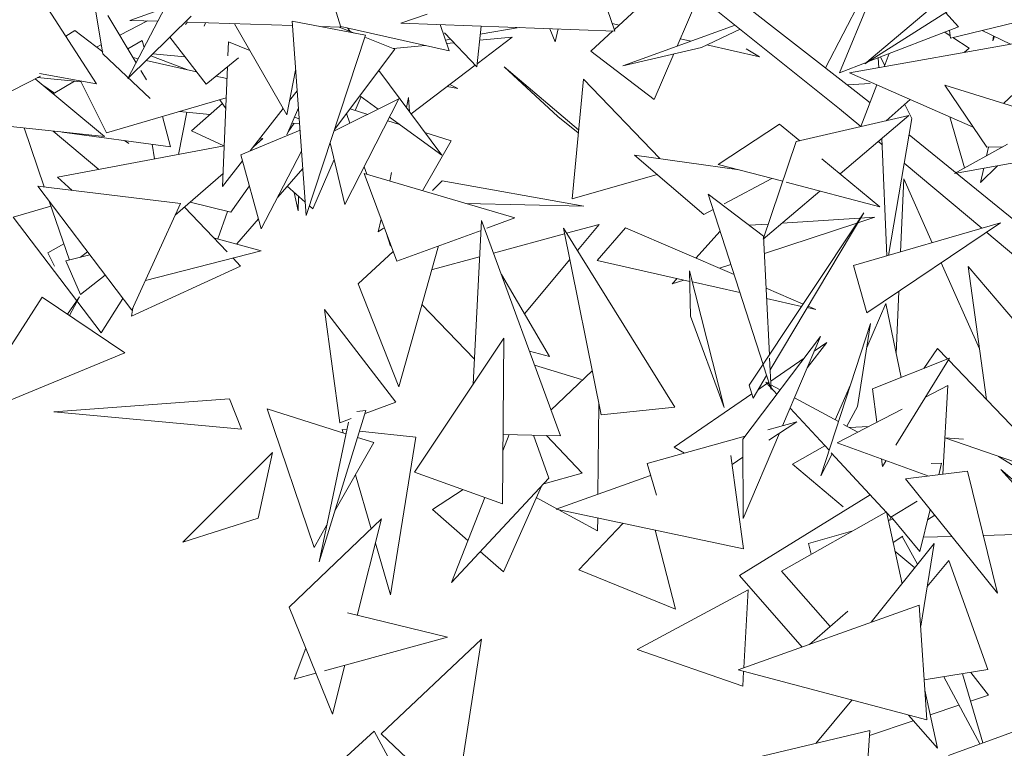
# Model space of a CAD drawing. Header units: metres. Extents: x -14.5 to 13.1, y -18.9 to 3.3.
# Tile 126 of 216: x 9.966 to 10.169, y 2.237 to 2.387. Entities that reach past the tile are written whole.
import ezdxf

# ---------------------------------------------------------------- set-up
doc = ezdxf.new("R2010")
doc.units = ezdxf.units.M
doc.layers.add('G-IMPT', color=7, linetype='Continuous', lineweight=5)
doc.layers.add('L-PLNT', color=7, linetype='Continuous', lineweight=5, true_color=0x005900)

# ---------------------------------------------------------------- blocks, each defined once
blk = doc.blocks.new('ÁRVORES ORNAMENTAIS - Pequeno e Médio Porte - Ipê-roxo-2940656-CORTE_CALÇADA')
at = {"layer": 'G-IMPT', "color": 253, "true_color": 0xaaaaaa}
for p, q in [((6.45772, 2.37245), (6.39187, 2.42371)), ((6.45426, 2.36892), (6.39066, 2.41985)), ((6.40788, 2.38498), (6.40257, 2.40011)), ((6.30081, 2.37411), (6.28537, 2.39807)), ((6.35131, 2.38577), (6.34789, 2.39665)), ((6.47925, 2.39492), (6.4595, 2.37818)), ((6.48572, 2.39486), (6.4595, 2.37818)), ((6.30218, 2.38028), (6.29993, 2.39365)), ((6.46119, 2.39305), (6.45424, 2.37636)), ((6.30733, 2.37519), (6.31587, 2.39155)), ((6.40777, 2.3853), (6.41573, 2.39267)), ((6.42073, 2.38184), (6.42519, 2.3922)), ((6.45138, 2.37739), (6.45863, 2.39147)), ((6.31489, 2.38968), (6.3077, 2.38719)), ((6.47615, 2.38878), (6.47882, 2.38585)), ((6.30321, 2.38817), (6.30904, 2.37845)), ((6.30564, 2.38412), (6.31136, 2.38707)), ((6.30733, 2.37519), (6.32037, 2.38804)), ((6.31349, 2.387), (6.3077, 2.38719)), ((6.31964, 2.38688), (6.31923, 2.38636)), ((6.34129, 2.3861), (6.31962, 2.3868)), ((6.32305, 2.38597), (6.32338, 2.38668)), ((6.35636, 2.3841), (6.34123, 2.38702)), ((6.34123, 2.38702), (6.34414, 2.34692)), ((6.36913, 2.38848), (6.36369, 2.38659)), ((6.49286, 2.38729), (6.4772, 2.38354)), ((6.29638, 2.38506), (6.2945, 2.3839)), ((6.29638, 2.38506), (6.30212, 2.38066)), ((6.32935, 2.38648), (6.34013, 2.36771)), ((6.35131, 2.38577), (6.34696, 2.38591)), ((6.35408, 2.38454), (6.35093, 2.38578)), ((6.37366, 2.38091), (6.35126, 2.38595)), ((6.35264, 2.38564), (6.35319, 2.38489)), ((6.40788, 2.38498), (6.36369, 2.38659)), ((6.37366, 2.38091), (6.37182, 2.3863)), ((6.37935, 2.37762), (6.38024, 2.38599)), ((6.38006, 2.38432), (6.38809, 2.3857)), ((6.39447, 2.38547), (6.39552, 2.38275)), ((6.39614, 2.38541), (6.39552, 2.38275)), ((6.40291, 2.38081), (6.40744, 2.385)), ((6.40874, 2.3862), (6.40734, 2.38651)), ((6.40951, 2.37777), (6.43271, 2.38618)), ((6.42575, 2.38159), (6.43372, 2.38537)), ((6.47882, 2.38585), (6.46057, 2.3788)), ((6.47597, 2.38474), (6.47712, 2.38399)), ((6.4772, 2.38354), (6.47694, 2.38512)), ((6.48368, 2.38509), (6.48955, 2.38225)), ((6.31026, 2.38305), (6.30734, 2.38129)), ((6.31026, 2.38305), (6.31066, 2.38156)), ((6.32347, 2.37403), (6.31598, 2.38371)), ((6.32807, 2.38273), (6.32795, 2.37983)), ((6.33251, 2.38098), (6.32807, 2.38273)), ((6.35636, 2.3841), (6.34414, 2.34692)), ((6.36247, 2.38122), (6.35623, 2.38369)), ((6.37935, 2.37762), (6.37267, 2.38462)), ((6.37291, 2.38309), (6.37396, 2.38327)), ((6.37942, 2.37822), (6.38667, 2.38373)), ((6.37993, 2.38309), (6.38667, 2.38373)), ((6.42358, 2.38287), (6.42139, 2.38336)), ((6.45631, 2.37633), (6.49269, 2.38281)), ((6.47766, 2.38365), (6.48103, 2.38147)), ((6.48606, 2.38394), (6.4859, 2.38294)), ((6.48628, 2.38383), (6.4859, 2.38294)), ((6.30083, 2.38165), (6.30186, 2.38218)), ((6.36247, 2.38122), (6.34997, 2.36465)), ((6.3621, 2.38137), (6.36875, 2.38201)), ((6.37313, 2.38243), (6.37463, 2.38258)), ((6.40291, 2.38081), (6.41601, 2.37088)), ((6.40951, 2.37777), (6.42575, 2.38159)), ((6.43775, 2.37969), (6.42689, 2.38213)), ((6.43775, 2.37969), (6.43501, 2.38134)), ((6.48103, 2.38147), (6.47997, 2.38054)), ((6.30218, 2.38028), (6.31191, 2.37105)), ((6.30842, 2.37949), (6.30945, 2.37926)), ((6.31109, 2.37889), (6.32151, 2.37657)), ((6.31952, 2.37701), (6.31208, 2.37986)), ((6.31914, 2.37963), (6.31249, 2.38027)), ((6.32347, 2.37403), (6.33015, 2.37948)), ((6.41601, 2.37088), (6.42004, 2.38025)), ((6.45994, 2.37856), (6.45424, 2.37636)), ((6.46226, 2.37945), (6.46234, 2.3774)), ((6.46271, 2.37963), (6.46357, 2.37793)), ((6.4645, 2.38032), (6.46344, 2.3776)), ((6.31001, 2.37683), (6.31117, 2.37489)), ((6.32786, 2.37761), (6.32686, 2.3529)), ((6.34196, 2.37693), (6.34013, 2.36771)), ((6.35916, 2.37683), (6.37212, 2.35933)), ((6.3658, 2.36786), (6.37905, 2.37794)), ((6.39609, 2.36734), (6.38502, 2.37759)), ((6.40037, 2.36459), (6.38502, 2.37759)), ((6.28019, 2.37102), (6.28925, 2.37568)), ((6.30248, 2.36319), (6.28819, 2.37514)), ((6.28869, 2.3754), (6.29765, 2.3745)), ((6.30081, 2.37411), (6.28904, 2.37619)), ((6.29628, 2.37464), (6.29192, 2.37202)), ((6.30288, 2.36394), (6.29756, 2.37468)), ((6.32549, 2.37568), (6.32776, 2.37517)), ((6.40136, 2.37508), (6.39902, 2.35034)), ((6.41712, 2.35865), (6.40136, 2.37508)), ((6.45631, 2.37633), (6.48184, 2.36516)), ((6.28975, 2.37383), (6.29218, 2.37218)), ((6.34227, 2.37262), (6.34071, 2.37062)), ((6.37547, 2.37309), (6.37325, 2.37353)), ((6.37547, 2.37309), (6.37381, 2.37395)), ((6.46057, 2.37415), (6.45589, 2.37388)), ((6.46055, 2.37015), (6.45772, 2.37245)), ((6.46199, 2.37385), (6.45865, 2.36525)), ((6.47598, 2.37383), (6.48466, 2.36099)), ((6.47598, 2.37383), (6.49241, 2.36871)), ((6.48812, 2.37004), (6.49252, 2.37418)), ((6.30288, 2.36394), (6.3276, 2.37119)), ((6.32632, 2.37081), (6.32751, 2.36902)), ((6.36326, 2.37098), (6.34985, 2.3643)), ((6.36326, 2.37098), (6.35213, 2.34917)), ((6.35428, 2.36858), (6.35552, 2.37144)), ((6.35524, 2.37164), (6.35903, 2.36887)), ((6.36529, 2.37126), (6.36482, 2.36918)), ((6.36547, 2.36831), (6.36529, 2.37126)), ((6.46887, 2.37083), (6.46386, 2.36645)), ((6.32047, 2.36439), (6.32683, 2.37003)), ((6.33941, 2.36896), (6.33259, 2.36023)), ((6.34012, 2.36356), (6.34253, 2.36914)), ((6.35319, 2.36892), (6.35683, 2.36777)), ((6.45864, 2.36525), (6.45426, 2.36892)), ((6.46772, 2.36982), (6.46921, 2.3669)), ((6.31446, 2.36733), (6.31612, 2.36111)), ((6.31949, 2.36821), (6.31774, 2.35951)), ((6.32423, 2.36773), (6.31798, 2.36836)), ((6.34269, 2.36684), (6.34169, 2.36719)), ((6.35247, 2.36797), (6.35315, 2.36594)), ((6.36096, 2.36647), (6.36337, 2.36571)), ((6.36133, 2.3672), (6.37212, 2.35933)), ((6.39609, 2.36734), (6.40031, 2.364)), ((6.44529, 2.36217), (6.46853, 2.36752)), ((6.45436, 2.35549), (6.46853, 2.36752)), ((6.46921, 2.3669), (6.46437, 2.33867)), ((6.48006, 2.35674), (6.47701, 2.36727)), ((6.30248, 2.36319), (6.27531, 2.36611)), ((6.29006, 2.3528), (6.28588, 2.36497)), ((6.30133, 2.35641), (6.29186, 2.36433)), ((6.32047, 2.36439), (6.32711, 2.36127)), ((6.34286, 2.36449), (6.33066, 2.35943)), ((6.3404, 2.36421), (6.34164, 2.36595)), ((6.34276, 2.36584), (6.34117, 2.366)), ((6.42923, 2.35746), (6.44187, 2.36578)), ((6.44187, 2.36578), (6.44604, 2.36234)), ((6.31612, 2.36111), (6.29372, 2.36413)), ((6.3066, 2.36239), (6.30751, 2.36178)), ((6.33328, 2.36111), (6.33521, 2.3628)), ((6.33449, 2.36266), (6.33521, 2.3628)), ((6.37404, 2.36234), (6.36813, 2.35203)), ((6.36862, 2.36405), (6.37404, 2.36234)), ((6.46296, 2.36279), (6.46399, 2.33857)), ((6.51505, 2.32578), (6.46864, 2.36356)), ((6.29281, 2.35481), (6.3272, 2.36129)), ((6.31233, 2.36162), (6.31285, 2.35859)), ((6.35213, 2.34917), (6.34907, 2.36191)), ((6.44529, 2.36217), (6.43851, 2.34202)), ((6.46302, 2.36158), (6.46227, 2.3622)), ((6.48891, 2.36162), (6.47798, 2.35559)), ((6.48503, 2.361), (6.48462, 2.35925)), ((6.48466, 2.36099), (6.48791, 2.36107)), ((6.33486, 2.34418), (6.33066, 2.35943)), ((6.34318, 2.36017), (6.33486, 2.34418)), ((6.3455, 2.34827), (6.3499, 2.35845)), ((6.41193, 2.35939), (6.42626, 2.34709)), ((6.41193, 2.35939), (6.43352, 2.35633)), ((6.45058, 2.3586), (6.4626, 2.3487)), ((6.331, 2.3582), (6.32686, 2.3529)), ((6.34343, 2.35664), (6.33825, 2.35071)), ((6.35612, 2.35698), (6.35664, 2.35541)), ((6.42923, 2.35746), (6.44253, 2.35397)), ((6.48362, 2.34429), (6.46763, 2.3577)), ((6.49219, 2.35814), (6.47798, 2.35559)), ((6.48689, 2.35719), (6.48334, 2.35372)), ((6.48403, 2.35667), (6.48334, 2.35372)), ((6.29585, 2.35209), (6.29281, 2.35481)), ((6.3171, 2.34699), (6.32697, 2.3556)), ((6.36282, 2.33748), (6.35608, 2.35557)), ((6.35608, 2.35557), (6.38723, 2.3464)), ((6.36178, 2.35578), (6.36138, 2.35401)), ((6.41661, 2.35538), (6.39902, 2.35034)), ((6.43046, 2.34933), (6.44025, 2.35457)), ((6.46687, 2.3394), (6.46752, 2.35445)), ((6.47339, 2.34128), (6.46752, 2.35445)), ((6.30813, 2.32735), (6.28874, 2.35296)), ((6.31819, 2.34937), (6.28874, 2.35296)), ((6.32858, 2.34757), (6.33243, 2.353)), ((6.34394, 2.34965), (6.34021, 2.35295)), ((6.37023, 2.35209), (6.3722, 2.35405)), ((6.3722, 2.35405), (6.40147, 2.34885)), ((6.44323, 2.35378), (6.4626, 2.3487)), ((6.34166, 2.35167), (6.34246, 2.34788)), ((6.34257, 2.35086), (6.34246, 2.34788)), ((6.43855, 2.34262), (6.42716, 2.3513)), ((6.42716, 2.3513), (6.43846, 2.31619)), ((6.43851, 2.34202), (6.4502, 2.35195)), ((6.28366, 2.34656), (6.29141, 2.34887)), ((6.29524, 2.33772), (6.29106, 2.3499)), ((6.30813, 2.32735), (6.31819, 2.34937)), ((6.31899, 2.34864), (6.32781, 2.3394)), ((6.32858, 2.34757), (6.32019, 2.34969)), ((6.3455, 2.34827), (6.34479, 2.3489)), ((6.37708, 2.34939), (6.40147, 2.34885)), ((6.42626, 2.34709), (6.42819, 2.34812)), ((6.28366, 2.34656), (6.30182, 2.32268)), ((6.32786, 2.34776), (6.32589, 2.34209)), ((6.33431, 2.34619), (6.32979, 2.34103)), ((6.35959, 2.34615), (6.359, 2.34353)), ((6.38146, 2.34429), (6.38723, 2.3464)), ((6.43561, 2.3119), (6.45924, 2.34745)), ((6.43992, 2.31507), (6.45924, 2.34745)), ((6.4424, 2.34533), (6.46151, 2.34654)), ((6.45801, 2.34539), (6.46151, 2.34654)), ((6.36007, 2.34429), (6.359, 2.34353)), ((6.37858, 2.31209), (6.38033, 2.3459)), ((6.39662, 2.30144), (6.38033, 2.3459)), ((6.42025, 2.30737), (6.39726, 2.3443)), ((6.40501, 2.30579), (6.39726, 2.3443)), ((6.39791, 2.34326), (6.40462, 2.34508)), ((6.40013, 2.3397), (6.40462, 2.34508)), ((6.41008, 2.34434), (6.40419, 2.3376)), ((6.41008, 2.34434), (6.4325, 2.33473)), ((6.43555, 2.3449), (6.43956, 2.34515)), ((6.43873, 2.33905), (6.45783, 2.34533)), ((6.45712, 2.33658), (6.48752, 2.34537)), ((6.4599, 2.3268), (6.48752, 2.34537)), ((6.32501, 2.34233), (6.33484, 2.33965)), ((6.36062, 2.3434), (6.36156, 2.34056)), ((6.36282, 2.33748), (6.38023, 2.34384)), ((6.3828, 2.33917), (6.39749, 2.34315)), ((6.42456, 2.33813), (6.42962, 2.34367)), ((6.43855, 2.34262), (6.43977, 2.31815)), ((6.51756, 2.31582), (6.48464, 2.34343)), ((6.29409, 2.34106), (6.29079, 2.33923)), ((6.36325, 2.31154), (6.37143, 2.34062)), ((6.29217, 2.33647), (6.29079, 2.33923)), ((6.29948, 2.33877), (6.29448, 2.33754)), ((6.29901, 2.3394), (6.29755, 2.33829)), ((6.31095, 2.33352), (6.33484, 2.33965)), ((6.329, 2.33815), (6.3306, 2.33647)), ((6.35484, 2.33279), (6.36209, 2.33945)), ((6.37023, 2.33577), (6.37994, 2.3384)), ((6.29448, 2.33754), (6.29752, 2.33062)), ((6.3306, 2.33647), (6.30806, 2.3261)), ((6.38919, 2.32659), (6.39857, 2.33782)), ((6.40419, 2.3376), (6.42334, 2.33332)), ((6.42949, 2.33601), (6.43183, 2.33678)), ((6.45712, 2.33658), (6.4599, 2.3268)), ((6.48316, 2.31937), (6.47525, 2.33712)), ((6.50144, 2.31219), (6.48083, 2.33638)), ((6.48459, 2.30892), (6.48083, 2.33638)), ((6.30265, 2.33459), (6.29752, 2.33062)), ((6.38444, 2.3347), (6.39434, 2.31782)), ((6.4197, 2.33279), (6.42071, 2.33391)), ((6.42345, 2.32615), (6.42331, 2.33547)), ((6.43046, 2.30728), (6.42331, 2.33547)), ((6.35484, 2.33279), (6.36325, 2.31154)), ((6.4197, 2.33279), (6.42212, 2.33359)), ((6.42389, 2.3332), (6.43369, 2.331)), ((6.43908, 2.3319), (6.44673, 2.32863)), ((6.28964, 2.33009), (6.27343, 2.30483)), ((6.28964, 2.33009), (6.30667, 2.31856)), ((6.29736, 2.33012), (6.29487, 2.32655)), ((6.29526, 2.32628), (6.29736, 2.33012)), ((6.30182, 2.32268), (6.3063, 2.32977)), ((6.43919, 2.32978), (6.44642, 2.32816)), ((6.46595, 2.3184), (6.46651, 2.33124)), ((6.30834, 2.32781), (6.30806, 2.3261)), ((6.36803, 2.32853), (6.37885, 2.31732)), ((6.44757, 2.3279), (6.44935, 2.3275)), ((6.44775, 2.32819), (6.44935, 2.3275)), ((6.45986, 2.31966), (6.46382, 2.32872)), ((6.46696, 2.31349), (6.46382, 2.32872)), ((6.34791, 2.32749), (6.35107, 2.30415)), ((6.34791, 2.32749), (6.36265, 2.3084)), ((6.42345, 2.32615), (6.43046, 2.30728)), ((6.46065, 2.3246), (6.45037, 2.2932)), ((6.45794, 2.30748), (6.46065, 2.3246)), ((6.43427, 2.30074), (6.45032, 2.32192)), ((6.44251, 2.30353), (6.45032, 2.32192)), ((6.36647, 2.29396), (6.38493, 2.3216)), ((6.38467, 2.2874), (6.38493, 2.3216)), ((6.44759, 2.31548), (6.45165, 2.32071)), ((6.44905, 2.31893), (6.45165, 2.32071)), ((6.30667, 2.31856), (6.27343, 2.30483)), ((6.39434, 2.31782), (6.39022, 2.31891)), ((6.47446, 2.31947), (6.47163, 2.31535)), ((6.47446, 2.31947), (6.47655, 2.3173)), ((6.401, 2.31306), (6.39127, 2.31604)), ((6.43849, 2.31608), (6.44012, 2.31102)), ((6.4398, 2.31746), (6.44012, 2.31102)), ((6.44004, 2.31275), (6.44698, 2.3175)), ((6.46107, 2.31116), (6.47697, 2.31747)), ((6.46586, 2.29949), (6.47697, 2.31747)), ((6.47674, 2.3171), (6.495, 2.29808)), ((6.39468, 2.30673), (6.40318, 2.31488)), ((6.4364, 2.30918), (6.4392, 2.31387)), ((6.4364, 2.30918), (6.43561, 2.3119)), ((6.43749, 2.311), (6.43965, 2.31248)), ((6.43995, 2.31156), (6.43905, 2.31252)), ((6.43976, 2.31214), (6.43905, 2.31252)), ((6.44199, 2.31093), (6.44007, 2.31197)), ((6.45336, 2.30474), (6.45651, 2.31198)), ((6.47659, 2.31181), (6.472, 2.30943)), ((6.47561, 2.2935), (6.47659, 2.31181)), ((6.42013, 2.2991), (6.43614, 2.31008)), ((6.44133, 2.31006), (6.4401, 2.31139)), ((6.46196, 2.30423), (6.46107, 2.31116)), ((6.32827, 2.30909), (6.29201, 2.3064)), ((6.3308, 2.30279), (6.32827, 2.30909)), ((6.35628, 2.30606), (6.36265, 2.3084)), ((6.40437, 2.28939), (6.40458, 2.30794)), ((6.45403, 2.30438), (6.44497, 2.30931)), ((6.45794, 2.30748), (6.45579, 2.30342)), ((6.3308, 2.30279), (6.29201, 2.3064)), ((6.33609, 2.30699), (6.35234, 2.30184)), ((6.33609, 2.30699), (6.34576, 2.27837)), ((6.35648, 2.30669), (6.34683, 2.27545)), ((6.35648, 2.30669), (6.35458, 2.30647)), ((6.42025, 2.30737), (6.40501, 2.30579)), ((6.45208, 2.29845), (6.44404, 2.30713)), ((6.46718, 2.30693), (6.45379, 2.3)), ((6.35285, 2.30428), (6.34683, 2.27545)), ((6.35107, 2.30415), (6.35343, 2.30502)), ((6.43943, 2.30267), (6.44545, 2.30434)), ((6.43966, 2.30054), (6.44545, 2.30434)), ((6.45803, 2.3022), (6.45509, 2.3038)), ((6.46029, 2.30336), (6.45625, 2.30316)), ((6.35154, 2.30275), (6.35251, 2.30265)), ((6.35154, 2.30275), (6.35175, 2.30203)), ((6.35514, 2.30238), (6.36675, 2.30118)), ((6.38607, 2.3017), (6.38476, 2.29835)), ((6.38478, 2.30173), (6.39662, 2.30144)), ((6.39426, 2.29271), (6.39107, 2.30158)), ((6.40115, 2.29375), (6.39378, 2.30151)), ((6.41452, 2.29574), (6.43474, 2.30136)), ((6.43439, 2.28439), (6.44186, 2.30198)), ((6.35808, 2.30003), (6.35008, 2.28596)), ((6.35474, 2.30108), (6.35808, 2.30003)), ((6.36675, 2.30118), (6.36156, 2.26863)), ((6.43427, 2.30074), (6.43439, 2.28439)), ((6.4512, 2.2994), (6.44453, 2.29562)), ((6.47271, 2.29314), (6.45379, 2.3)), ((6.47988, 2.30075), (6.47601, 2.30101)), ((6.47603, 2.30101), (6.49927, 2.29299)), ((6.31866, 2.27951), (6.33717, 2.29803)), ((6.3342, 2.28442), (6.33717, 2.29803)), ((6.42227, 2.29789), (6.42013, 2.2991)), ((6.43184, 2.29738), (6.43441, 2.27811)), ((6.45276, 2.29771), (6.45037, 2.2932)), ((6.46484, 2.28467), (6.45255, 2.29794)), ((6.41452, 2.29574), (6.41645, 2.2892)), ((6.43208, 2.29555), (6.4343, 2.29701)), ((6.44453, 2.29562), (6.45498, 2.28675)), ((6.46314, 2.2951), (6.46293, 2.29668)), ((6.46314, 2.2951), (6.4639, 2.29633)), ((6.47533, 2.29577), (6.47314, 2.29571)), ((6.47474, 2.29339), (6.47533, 2.29577)), ((6.48709, 2.29719), (6.49744, 2.2907)), ((6.35429, 2.29338), (6.35756, 2.28226)), ((6.36647, 2.29396), (6.38467, 2.2874)), ((6.40115, 2.29375), (6.39317, 2.29154)), ((6.41525, 2.29325), (6.39575, 2.28632)), ((6.48069, 2.29413), (6.46789, 2.29254)), ((6.48069, 2.29413), (6.48687, 2.26896)), ((6.48754, 2.29452), (6.49522, 2.28793)), ((6.48754, 2.29452), (6.50562, 2.27448)), ((6.39426, 2.29271), (6.37411, 2.27116)), ((6.46789, 2.29254), (6.48687, 2.26896)), ((6.3702, 2.28623), (6.37654, 2.29033)), ((6.38484, 2.2734), (6.39269, 2.29103)), ((6.43359, 2.27262), (6.4606, 2.28924)), ((6.38099, 2.28873), (6.37411, 2.27116)), ((6.39591, 2.28638), (6.39165, 2.2887)), ((6.46484, 2.28467), (6.47031, 2.28797)), ((6.3775, 2.27983), (6.3702, 2.28623)), ((6.43441, 2.27811), (6.39575, 2.28632)), ((6.40429, 2.28181), (6.39618, 2.28623)), ((6.46395, 2.28576), (6.44226, 2.27354)), ((6.46395, 2.28576), (6.46716, 2.2709)), ((6.47081, 2.27755), (6.47297, 2.28624)), ((6.47243, 2.28409), (6.47391, 2.28506)), ((6.3342, 2.28442), (6.31866, 2.27951)), ((6.34061, 2.26606), (6.35969, 2.2843)), ((6.34842, 2.28305), (6.34576, 2.27837)), ((6.35469, 2.26439), (6.35969, 2.2843)), ((6.40961, 2.28338), (6.40045, 2.27381)), ((6.40429, 2.28181), (6.40432, 2.2845)), ((6.46435, 2.28394), (6.46534, 2.28423)), ((6.46457, 2.28401), (6.46493, 2.28472)), ((6.47081, 2.27755), (6.46494, 2.28473)), ((6.41622, 2.28198), (6.42042, 2.26568)), ((6.44786, 2.27921), (6.45697, 2.28182)), ((6.48395, 2.28085), (6.49946, 2.28131)), ((6.35843, 2.27929), (6.36156, 2.26863)), ((6.44786, 2.27921), (6.44841, 2.277)), ((6.46082, 2.26295), (6.47378, 2.27919)), ((6.46532, 2.27942), (6.46734, 2.28075)), ((6.46716, 2.28063), (6.47038, 2.27494)), ((6.47102, 2.26216), (6.47378, 2.27919)), ((6.47154, 2.28049), (6.47745, 2.28066)), ((6.38484, 2.2734), (6.38009, 2.27756)), ((6.4657, 2.27765), (6.46978, 2.27419)), ((6.47685, 2.2757), (6.47234, 2.27033)), ((6.47685, 2.2757), (6.4849, 2.25318)), ((6.40045, 2.27381), (6.42042, 2.26568)), ((6.44226, 2.27354), (6.45234, 2.26211)), ((6.43359, 2.27262), (6.44651, 2.25784)), ((6.43536, 2.26964), (6.41244, 2.25731)), ((6.43447, 2.25354), (6.43536, 2.26964)), ((6.34061, 2.26606), (6.34958, 2.24401)), ((6.35267, 2.26489), (6.37331, 2.25985)), ((6.47073, 2.2665), (6.43331, 2.25313)), ((6.44803, 2.25839), (6.45595, 2.26524)), ((6.4723, 2.24279), (6.47073, 2.2665)), ((6.34789, 2.25293), (6.37331, 2.25985)), ((6.35962, 2.23996), (6.38036, 2.25946)), ((6.37502, 2.22533), (6.38036, 2.25946)), ((6.34164, 2.25123), (6.34404, 2.25763)), ((6.43426, 2.24975), (6.41244, 2.25731)), ((6.34958, 2.24401), (6.35211, 2.25408)), ((6.4723, 2.24279), (6.43331, 2.25313)), ((6.43426, 2.24975), (6.43443, 2.25283)), ((6.4849, 2.25318), (6.47175, 2.25108)), ((6.48501, 2.24792), (6.48134, 2.25261)), ((6.34164, 2.25123), (6.34614, 2.25246)), ((6.48322, 2.23785), (6.47577, 2.25172)), ((6.48385, 2.23807), (6.47965, 2.25234)), ((6.47189, 2.24895), (6.47447, 2.237)), ((6.47676, 2.23549), (6.51292, 2.24866)), ((6.45679, 2.2469), (6.44936, 2.23796)), ((6.48501, 2.24792), (6.48132, 2.24666)), ((6.47892, 2.24585), (6.473, 2.24384)), ((6.46949, 2.24265), (6.46045, 2.23958)), ((6.46847, 2.24381), (6.47447, 2.237)), ((6.35816, 2.24051), (6.33243, 2.21703)), ((6.36621, 2.22555), (6.35816, 2.24051)), ((6.43712, 2.23502), (6.46053, 2.24065)), ((6.45885, 2.21714), (6.46053, 2.24065)), ((6.37502, 2.22533), (6.35962, 2.23996))]:
    blk.add_line(p, q, dxfattribs=at)

msp = doc.modelspace()

# ---------------------------------------------------------------- block references
at = {"layer": 'L-PLNT', "color": 253, "true_color": 0xaaaaaa}
msp.add_blockref('ÁRVORES ORNAMENTAIS - Pequeno e Médio Porte - Ipê-roxo-2940656-CORTE_CALÇADA', (3.68079, 0), dxfattribs=at)

doc.saveas('drawing.dxf')
